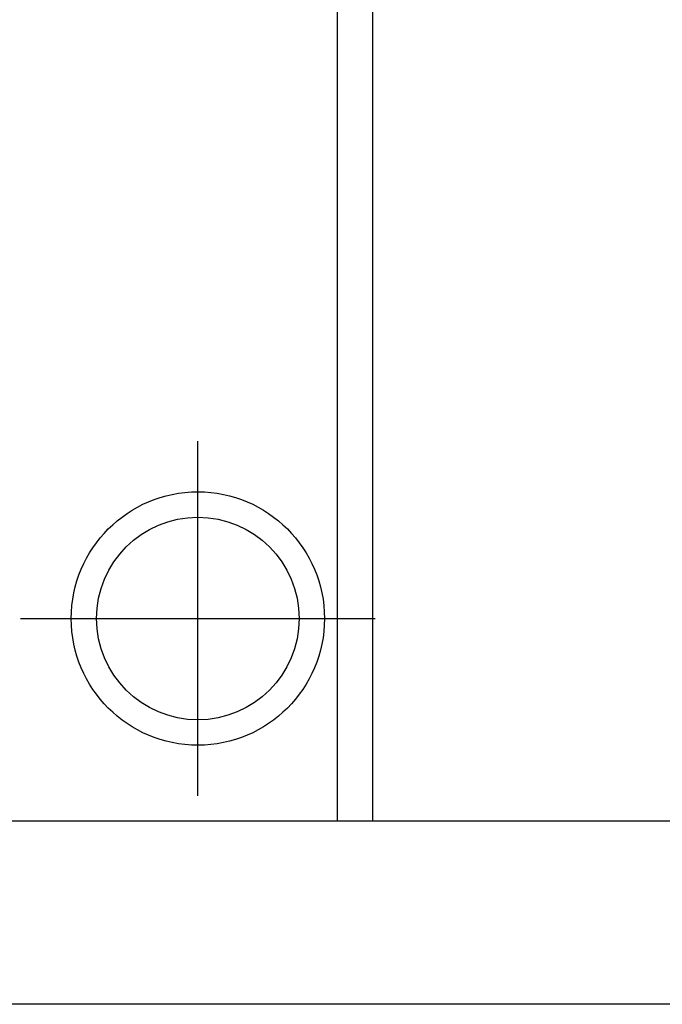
# Model space of a CAD drawing. Header units: metres. Extents: x -1 to 438, y -6 to 53.
# Tile 86 of 149: x 415.79 to 417.05, y 12.89 to 14.83. Entities that reach past the tile are written whole.
import ezdxf

# ---------------------------------------------------------------- set-up
doc = ezdxf.new("R2010")
doc.units = ezdxf.units.M
doc.linetypes.add('CONTINUA', pattern=[0])
doc.layers.add('PA MURS ACTUAL', color=7, linetype='CONTINUA', lineweight=25)

msp = doc.modelspace()

# ---------------------------------------------------------------- linework, layer by layer
at = {"layer": 'PA MURS ACTUAL', "transparency": 33554687}
for p, q in [((416.4819, 18.2696), (416.4819, 13.2496)), ((416.4119, 17.4496), (416.4119, 13.2496)), ((421.2419, 13.2496), (398.0744, 13.2496)), ((424.3004, 12.8884), (391.1436, 12.8884))]:
    msp.add_line(p, q, dxfattribs=at)
at = {"layer": 'PA MURS ACTUAL', "color": 180, "linetype": 'CONTINUA', "transparency": 33554687}
for p, q in [((416.1369, 13.2996), (416.1369, 13.9996)), ((415.7869, 13.6496), (416.4869, 13.6496))]:
    msp.add_line(p, q, dxfattribs=at)
at = {"layer": 'PA MURS ACTUAL', "transparency": 33554687}
for radius in [0.25, 0.2]:
    msp.add_circle((416.1369, 13.6496), radius, dxfattribs=at)

doc.saveas('drawing.dxf')
